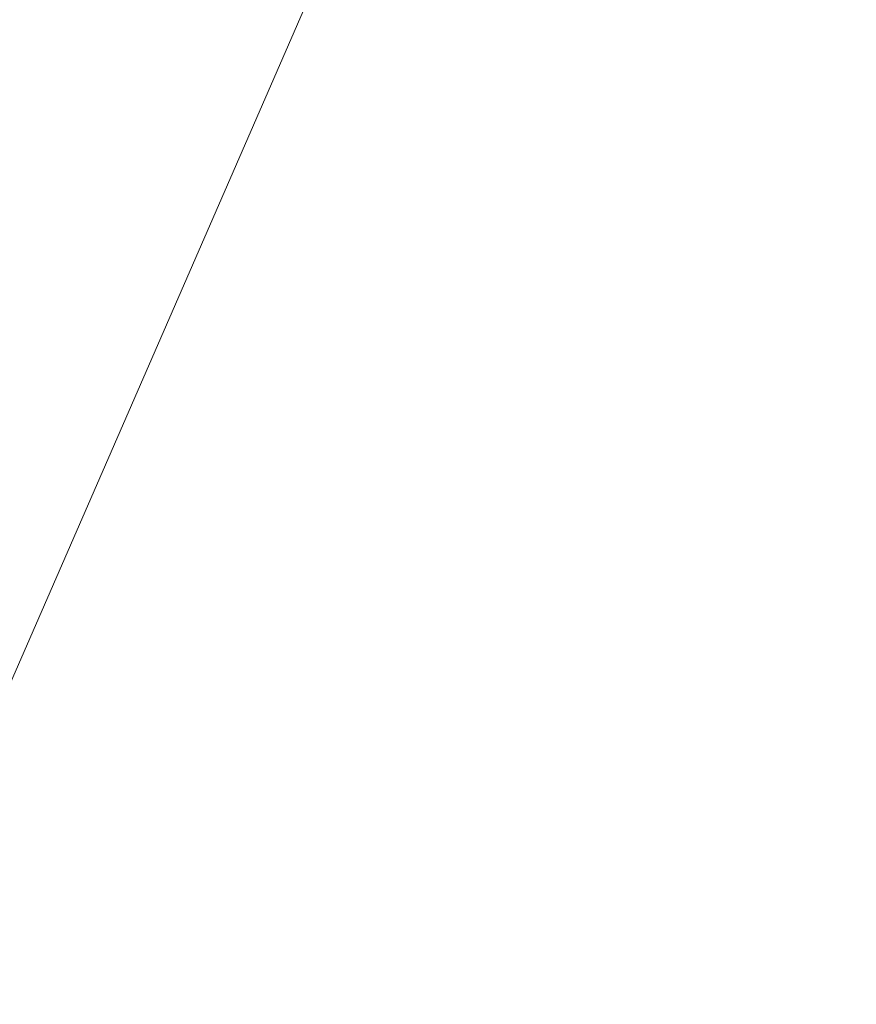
# Model space of a CAD drawing. Header units: metres. Extents: x -5203299 to 2078834, y 245743 to 5816291.
# Tile 69 of 256: x 366320.981 to 366321.253, y 5814086.541 to 5814086.86. Entities that reach past the tile are written whole.
import ezdxf

# ---------------------------------------------------------------- set-up
doc = ezdxf.new("R2010")
doc.units = ezdxf.units.M
doc.header["$LTSCALE"] = 0.5
doc.layers.add('30 -39 Baustelle- Fläche', color=7, linetype='Continuous', lineweight=15)
doc.layers.add('Keine', color=7, linetype='Continuous', lineweight=9)

# ---------------------------------------------------------------- blocks, each defined once
blk = doc.blocks.new('Gruppe-12227')
at = {"layer": 'Keine', "color": 7, "flags": 128}
blk.add_lwpolyline([(-272.10239, -119.22004), (-271.95245, -119.28542, 0.414214), (-271.91591, -119.27107), (-271.72563, -118.83473, 0.414214), (-271.77852, -118.70005), (-271.86012, -118.66447), (-271.79242, -118.50922), (-268.03421, -120.14808), (-267.84271, -119.70896)], format="xyb", dxfattribs=at)
blk = doc.blocks.new('Gruppe-12238')
at = {"layer": 'Keine', "color": 7}
blk.add_blockref('Gruppe-12227', (0, 0), dxfattribs=at)
blk = doc.blocks.new('Gruppe-12239')
at = {"layer": 'Keine', "color": 7}
blk.add_blockref('Gruppe-12238', (0, 0), dxfattribs=at)
blk = doc.blocks.new('Gruppe-12241')
at = {"layer": 'Keine', "color": 7}
blk.add_blockref('Gruppe-12239', (0, 0), dxfattribs=at)
blk = doc.blocks.new('Gruppe-12242')
at = {"layer": 'Keine', "color": 7}
blk.add_blockref('Gruppe-12241', (0, 0), dxfattribs=at)
blk = doc.blocks.new('_BE Phase 5 (3D)')
at = {"layer": '30 -39 Baustelle- Fläche', "color": 7}
blk.add_blockref('Gruppe-12242', (0, 0), dxfattribs=at)

msp = doc.modelspace()

# ---------------------------------------------------------------- block references
at = {"layer": 'Keine', "color": 1}
msp.add_blockref('_BE Phase 5 (3D)', (366592.80349, 5814205.70793), dxfattribs=at)

doc.saveas('drawing.dxf')
